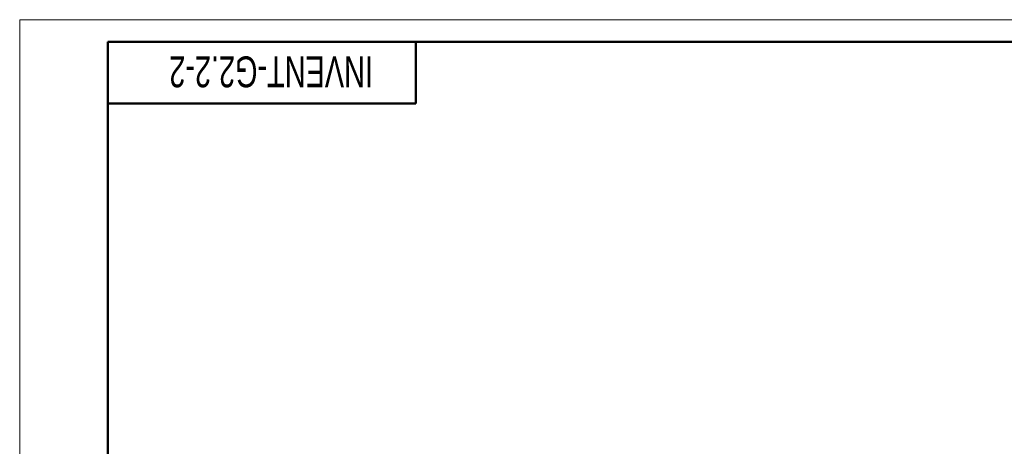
# Model space of a CAD drawing. Header units: millimetres. Extents: x 0 to 594, y 0 to 420.
# Tile 7 of 12: x 0 to 224, y 323 to 420. Entities that reach past the tile are written whole.
import ezdxf

# ---------------------------------------------------------------- set-up
doc = ezdxf.new("R2010")
doc.units = ezdxf.units.MM
doc.linetypes.add('SLD-Сплошная', pattern=[0])
doc.styles.add('SLDTEXTSTYLE1', font='TXT', dxfattribs={"width": 0.7})

msp = doc.modelspace()

# ---------------------------------------------------------------- linework, layer by layer
at = {"color": 7, "linetype": 'SLD-Сплошная', "lineweight": 18}
for q in [(594, 420), (0, 0)]:
    msp.add_line((0, 420), q, dxfattribs=at)
at = {"color": 7, "linetype": 'SLD-Сплошная', "lineweight": 50}
for p, q in [((589, 415), (20, 415)), ((20, 415), (20, 5)), ((90, 401), (90, 415)), ((20, 401), (90, 401))]:
    msp.add_line(p, q, dxfattribs=at)

# ---------------------------------------------------------------- texts
at = {"color": 7, "linetype": 'Continuous', "lineweight": 0, "insert": (57.1, 404.67), "char_height": 7, "attachment_point": 2, "rotation": 180, "style": 'SLDTEXTSTYLE1'}
msp.add_mtext('INVENT-G2.2-2', dxfattribs=at)

doc.saveas('drawing.dxf')
